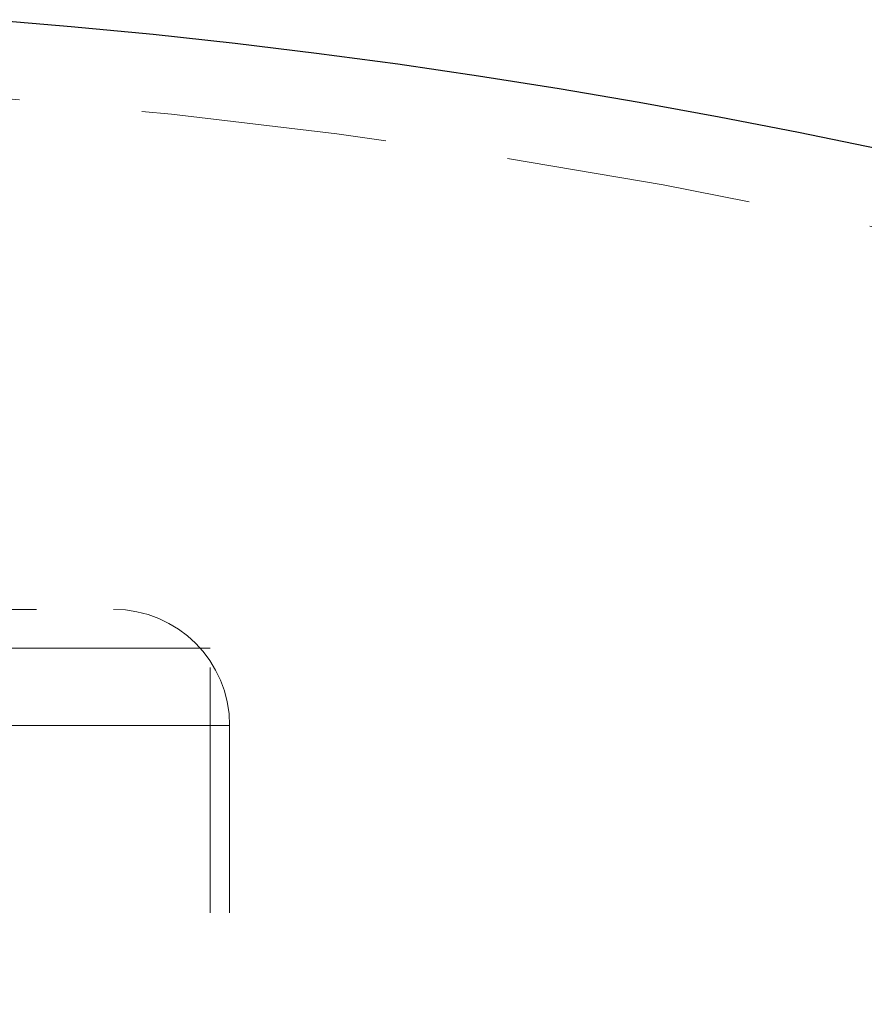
# Model space of a CAD drawing. Header units: millimetres. Extents: x 373 to 928, y 275 to 747.
# Tile 45 of 117: x 654.59 to 658.95, y 336.16 to 341.25. Entities that reach past the tile are written whole.
import ezdxf

# ---------------------------------------------------------------- set-up
doc = ezdxf.new("R2010")
doc.units = ezdxf.units.MM
doc.linetypes.add('HIDDEN', pattern=[1.905, 1.27, -0.635])

msp = doc.modelspace()

# ---------------------------------------------------------------- linework, layer by layer
at = {"color": 7, "linetype": 'HIDDEN', "lineweight": 18}
for p, q in [((653.4036, 338.1976), (655.0714, 338.1976)), ((655.5714, 337.9976), (653.6584, 337.9976)), ((655.5714, 325.1976), (655.5714, 337.9976)), ((655.6692, 337.5976), (647.6736, 337.5976)), ((655.6714, 325.1976), (655.6714, 337.5976))]:
    msp.add_line(p, q, dxfattribs=at)
at = {"color": 7, "linetype": 'Continuous', "lineweight": 25}
msp.add_arc((651.6714, 306.3554), 35, 0, 85.485, dxfattribs=at)
at = {"color": 7, "linetype": 'HIDDEN', "lineweight": 18}
for centre, radius, end in [((651.6714, 306.3554), 34.6, 88.17815), ((655.0714, 337.5976), 0.6, 90)]:
    msp.add_arc(centre, radius, 0, end, dxfattribs=at)

doc.saveas('drawing.dxf')
